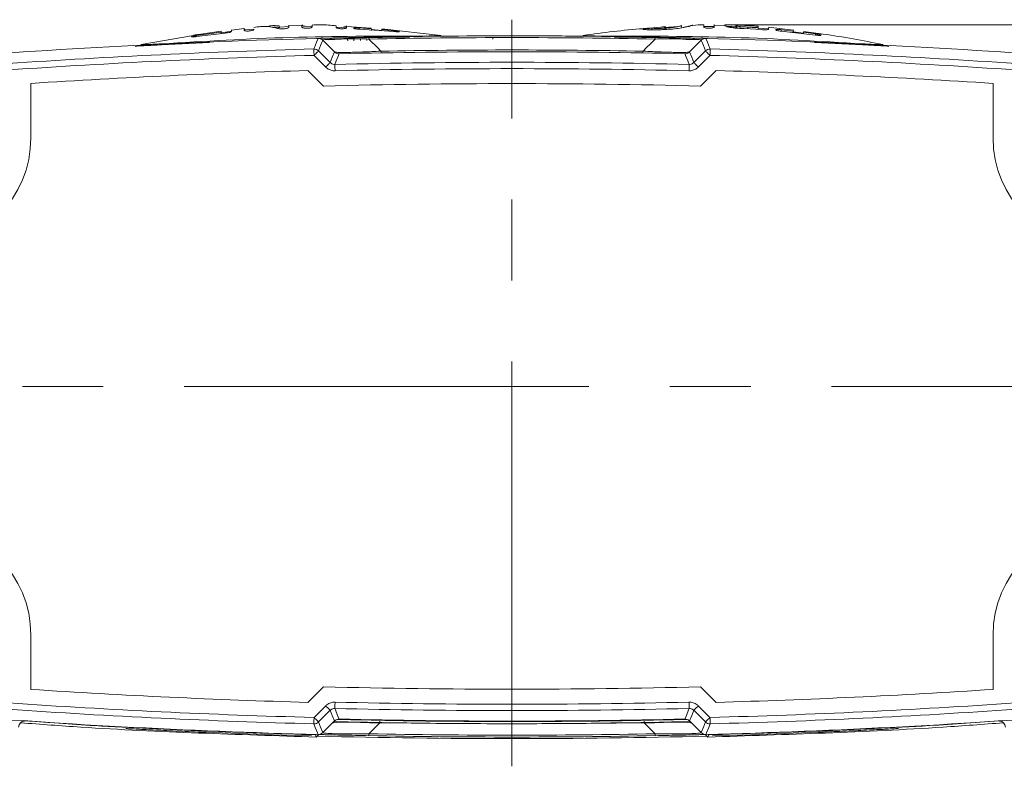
# Model space of a CAD drawing. Header units: millimetres. Extents: x 5 to 415, y 5 to 292.
# Tile 38 of 57: x 267 to 298, y 122 to 146. Entities that reach past the tile are written whole.
import ezdxf

# ---------------------------------------------------------------- set-up
doc = ezdxf.new("R2010")
doc.units = ezdxf.units.MM
doc.linetypes.add('CENTERX2', pattern=[20.32, 12.7, -2.54, 2.54, -2.54])
doc.styles.add('SLDTEXTSTYLE0', font='TXT', dxfattribs={"width": 0.75})
doc.dimstyles.new('SLDDIMSTYLE2', dxfattribs={"dimtxt": 3.5, "dimasz": 3.5, "dimexe": 0, "dimexo": 0.0625, "dimgap": 0.875, "dimtad": 1, "dimdec": 1, "dimrnd": 1e-09, "dimzin": 12, "dimdsep": 46, "dimtxsty": 'SLDTEXTSTYLE0', "dimsah": 1, "dimcen": 0.09, "dimadec": 0, "dimazin": 3, "dimtfac": 1, "dimtmove": 0, "dimatfit": 0, "dimfxl": 1, "dimfrac": 2, "dimtolj": 1, "dimtzin": 12, "dimarcsym": 0})

# ---------------------------------------------------------------- blocks, each defined once
blk = doc.blocks.new('_D_1')
at = {"color": 7, "linetype": 'Continuous', "lineweight": 0}
for p, q in [((289.413, 145.734), (315.785, 145.734)), ((314.785, 123.287), (314.785, 145.734)), ((303.029, 123.287), (315.785, 123.287))]:
    blk.add_line(p, q, dxfattribs=at)
for points in [[(314.785, 145.734), (314.285, 142.234), (315.285, 142.234)], [(314.785, 123.287), (315.285, 126.787), (314.285, 126.787)]]:
    blk.add_solid(points, dxfattribs=at)
at = {"color": 7, "linetype": 'Continuous', "lineweight": 0, "insert": (310.273, 129.985), "char_height": 3.5, "attachment_point": 1, "rotation": 90, "style": 'SLDTEXTSTYLE0'}
blk.add_mtext('22,4', dxfattribs=at)

msp = doc.modelspace()

# ---------------------------------------------------------------- linework, layer by layer
at = {"color": 7, "linetype": 'CENTERX2', "lineweight": 0}
for p, q in [((282.389, 122.469), (282.389, 145.893)), ((305.122, 134.387), (260.394, 134.387))]:
    msp.add_line(p, q, dxfattribs=at)
at = {"color": 7, "linetype": 'Continuous', "lineweight": 15}
for p, q in [((273.584, 145.578), (273.586, 145.53)), ((273.985, 145.613), (273.586, 145.563)), ((274.286, 145.599), (273.977, 145.577)), ((275.088, 145.651), (275.086, 145.701)), ((275.397, 145.679), (275.088, 145.657)), ((275.387, 145.725), (275.389, 145.666)), ((275.789, 145.716), (275.388, 145.704)), ((275.79, 145.667), (275.789, 145.722)), ((276.117, 145.678), (275.829, 145.686)), ((276.115, 145.72), (276.117, 145.669)), ((276.87, 145.654), (276.869, 145.701)), ((277.205, 145.648), (276.87, 145.657)), ((277.186, 145.687), (277.195, 145.696)), ((277.974, 145.63), (277.195, 145.681)), ((277.196, 145.686), (277.197, 145.64)), ((277.598, 145.585), (277.597, 145.635)), ((277.597, 145.634), (277.975, 145.607)), ((278.68, 145.52), (277.598, 145.592)), ((277.976, 145.557), (277.975, 145.608)), ((278.302, 145.55), (277.975, 145.58)), ((277.982, 145.588), (277.996, 145.582)), ((278.302, 145.545), (278.302, 145.581)), ((278.302, 145.58), (278.679, 145.547)), ((280.151, 145.397), (278.305, 145.607)), ((286.658, 145.567), (286.659, 145.617)), ((287.064, 145.66), (286.681, 145.627)), ((286.782, 145.573), (286.783, 145.624)), ((287.616, 145.683), (287.16, 145.653)), ((287.197, 145.577), (287.198, 145.628)), ((287.708, 145.656), (287.709, 145.706)), ((288.732, 145.68), (288.409, 145.676)), ((288.739, 145.737), (288.737, 145.669)), ((289.065, 145.714), (288.739, 145.723)), ((289.446, 145.658), (289.305, 145.665)), ((289.415, 145.659), (289.417, 145.709)), ((289.415, 145.653), (289.424, 145.658)), ((289.501, 145.725), (289.428, 145.725)), ((289.552, 145.625), (289.554, 145.676)), ((290.232, 145.58), (289.676, 145.612)), ((289.793, 145.61), (289.795, 145.66)), ((289.997, 145.697), (289.997, 145.698)), ((289.997, 145.697), (290.119, 145.688)), ((290.116, 145.59), (290.117, 145.641)), ((290.451, 145.606), (290.117, 145.623)), ((290.445, 145.66), (290.443, 145.605)), ((291.218, 145.56), (290.444, 145.657)), ((290.841, 145.53), (290.843, 145.581)), ((290.843, 145.579), (291.218, 145.538)), ((291.219, 145.538), (291.22, 145.573)), ((272.388, 145.401), (270.751, 145.115)), ((272.486, 145.392), (273.261, 145.498)), ((272.487, 145.363), (272.486, 145.392)), ((273.388, 145.473), (272.487, 145.363)), ((272.546, 145.429), (273.259, 145.536)), ((273.259, 145.533), (272.546, 145.427)), ((273.26, 145.498), (273.259, 145.533)), ((273.262, 145.449), (273.26, 145.499)), ((273.594, 145.531), (273.261, 145.482)), ((276.45, 145.248), (276.817, 144.882)), ((276.831, 145.27), (276.628, 145.265)), ((276.628, 145.266), (276.661, 145.267)), ((277.232, 145.229), (277.231, 145.279)), ((277.43, 145.233), (277.429, 145.283)), ((277.633, 145.238), (277.632, 145.288)), ((277.83, 145.242), (277.829, 145.292)), ((278.68, 145.52), (278.679, 145.547)), ((280.096, 145.389), (280.096, 145.389)), ((280.244, 145.363), (280.101, 145.404)), ((281.786, 145.286), (281.786, 145.336)), ((282.389, 145.387), (282.389, 145.331)), ((282.389, 145.331), (282.389, 144.943)), ((284.678, 145.404), (284.535, 145.363)), ((284.578, 145.376), (284.545, 145.377)), ((288.346, 145.262), (287.846, 145.274)), ((288.329, 145.248), (287.962, 144.882)), ((291.917, 145.411), (290.841, 145.53)), ((291.217, 145.489), (291.219, 145.539)), ((291.542, 145.474), (291.217, 145.517)), ((291.53, 145.476), (291.539, 145.484)), ((291.541, 145.448), (291.543, 145.499)), ((291.543, 145.498), (291.919, 145.447)), ((291.917, 145.411), (291.919, 145.448)), ((270.664, 145.071), (270.565, 145.048)), ((282.389, 144.943), (282.389, 144.887)), ((294.115, 145.071), (294.214, 145.048)), ((294.115, 145.071), (294.115, 145.071)), ((276.542, 144.407), (276.176, 144.773)), ((276.317, 144.915), (276.683, 144.548)), ((288.462, 144.915), (288.095, 144.548)), ((288.237, 144.407), (288.603, 144.773)), ((275.986, 144.298), (276.474, 143.811)), ((288.792, 144.298), (288.305, 143.811)), ((267.289, 142.187), (267.289, 143.893)), ((297.489, 142.187), (297.489, 143.893)), ((267.289, 124.881), (267.289, 126.587)), ((297.489, 124.881), (297.489, 126.587)), ((276.474, 124.963), (275.986, 124.475)), ((288.305, 124.963), (288.792, 124.475)), ((276.176, 124), (276.542, 124.366)), ((288.603, 124), (288.237, 124.366)), ((276.683, 124.225), (276.317, 123.859)), ((288.095, 124.225), (288.462, 123.859)), ((276.45, 123.525), (276.817, 123.892)), ((277.899, 123.489), (278.238, 123.828)), ((278.238, 123.828), (278.238, 123.887)), ((282.389, 123.874), (282.389, 123.804)), ((286.541, 123.828), (286.541, 123.887)), ((286.88, 123.489), (286.541, 123.828)), ((288.329, 123.525), (287.962, 123.892)), ((276.229, 123.468), (276.217, 123.457)), ((276.217, 123.457), (276.247, 123.385)), ((276.329, 123.467), (276.247, 123.385)), ((288.532, 123.385), (288.45, 123.467)), ((288.562, 123.457), (288.532, 123.385)), ((288.562, 123.457), (288.55, 123.468))]:
    msp.add_line(p, q, dxfattribs=at)
at = {"color": 8, "linetype": 'Continuous', "lineweight": 15}
for p, q in [((276.305, 145.305), (276.249, 145.305)), ((279.183, 145.346), (276.586, 145.309)), ((280.096, 145.389), (280.096, 145.389)), ((285.596, 145.346), (288.193, 145.309)), ((288.474, 145.305), (288.53, 145.305)), ((270.664, 145.071), (270.664, 145.071)), ((270.807, 145.11), (270.807, 145.11)), ((272.891, 145.175), (271.392, 145.106)), ((291.887, 145.175), (293.387, 145.106)), ((293.972, 145.11), (293.971, 145.108)), ((279.09, 123.828), (278.238, 123.828)), ((286.541, 123.828), (285.492, 123.828))]:
    msp.add_line(p, q, dxfattribs=at)
at = {"color": 7, "linetype": 'Continuous', "lineweight": 15, "flags": 128}
for points in [[(276.17, 144.973), (276.172, 144.978), (276.189, 145.021), (276.257, 145.19), (276.304, 145.307)], [(276.45, 145.248), (276.383, 145.079), (276.317, 144.915)], [(277.9, 145.287), (277.9, 145.3), (277.899, 145.311), (277.899, 145.321), (277.899, 145.329), (277.899, 145.335), (277.899, 145.339), (277.899, 145.342), (277.899, 145.343)], [(286.879, 145.287), (286.879, 145.3), (286.879, 145.311), (286.879, 145.321), (286.88, 145.329), (286.88, 145.335), (286.88, 145.339), (286.88, 145.342), (286.88, 145.343)], [(288.329, 145.248), (288.396, 145.079), (288.462, 144.915)], [(288.608, 144.973), (288.606, 144.978), (288.589, 145.021), (288.522, 145.19), (288.475, 145.307)], [(276.176, 144.773), (276.175, 144.812), (276.174, 144.849), (276.173, 144.883), (276.172, 144.913), (276.171, 144.938), (276.171, 144.956), (276.17, 144.968), (276.17, 144.973)], [(288.603, 144.773), (288.604, 144.812), (288.605, 144.849), (288.606, 144.883), (288.607, 144.913), (288.608, 144.938), (288.608, 144.956), (288.608, 144.968), (288.608, 144.973)], [(276.176, 144.773), (276.203, 144.8), (276.229, 144.826), (276.253, 144.851), (276.274, 144.872), (276.292, 144.889), (276.305, 144.903), (276.314, 144.911), (276.317, 144.915)], [(276.683, 144.548), (276.749, 144.712), (276.817, 144.882)], [(276.963, 144.823), (276.959, 144.812), (276.942, 144.77), (276.874, 144.601), (276.83, 144.49)], [(278.278, 144.906), (278.278, 144.894), (278.279, 144.882), (278.279, 144.873), (278.279, 144.865), (278.279, 144.858), (278.279, 144.854), (278.279, 144.851), (278.279, 144.85)], [(286.501, 144.906), (286.5, 144.894), (286.5, 144.882), (286.5, 144.873), (286.5, 144.865), (286.5, 144.858), (286.5, 144.854), (286.5, 144.851), (286.5, 144.85)], [(287.816, 144.823), (287.82, 144.812), (287.837, 144.77), (287.905, 144.601), (287.949, 144.49)], [(288.095, 144.548), (288.03, 144.712), (287.962, 144.882)], [(288.603, 144.773), (288.576, 144.8), (288.55, 144.826), (288.526, 144.851), (288.504, 144.872), (288.487, 144.889), (288.474, 144.903), (288.465, 144.911), (288.462, 144.915)], [(276.542, 144.407), (276.569, 144.434), (276.595, 144.46), (276.619, 144.484), (276.641, 144.505), (276.658, 144.523), (276.672, 144.536), (276.68, 144.545), (276.683, 144.548)], [(276.834, 144.29), (276.834, 144.328), (276.833, 144.365), (276.832, 144.399), (276.831, 144.429), (276.83, 144.454), (276.83, 144.473), (276.83, 144.485), (276.83, 144.49)], [(287.944, 144.29), (287.945, 144.328), (287.946, 144.365), (287.947, 144.399), (287.948, 144.429), (287.948, 144.454), (287.949, 144.473), (287.949, 144.485), (287.949, 144.49)], [(288.237, 144.407), (288.21, 144.434), (288.183, 144.46), (288.159, 144.484), (288.138, 144.505), (288.12, 144.523), (288.107, 144.536), (288.099, 144.545), (288.095, 144.548)], [(276.683, 124.225), (276.68, 124.228), (276.672, 124.237), (276.658, 124.25), (276.641, 124.268), (276.619, 124.289), (276.595, 124.313), (276.569, 124.339), (276.542, 124.366)], [(276.83, 124.284), (276.83, 124.288), (276.83, 124.3), (276.83, 124.319), (276.831, 124.344), (276.832, 124.374), (276.833, 124.408), (276.834, 124.445), (276.834, 124.483)], [(276.83, 124.284), (276.832, 124.278), (276.849, 124.236), (276.916, 124.067), (276.963, 123.95)], [(287.949, 124.284), (287.947, 124.278), (287.93, 124.236), (287.862, 124.067), (287.816, 123.95)], [(287.949, 124.284), (287.949, 124.288), (287.949, 124.3), (287.948, 124.319), (287.948, 124.344), (287.947, 124.374), (287.946, 124.408), (287.945, 124.445), (287.944, 124.483)], [(288.095, 124.225), (288.099, 124.228), (288.107, 124.237), (288.12, 124.25), (288.138, 124.268), (288.159, 124.289), (288.183, 124.313), (288.21, 124.339), (288.237, 124.366)], [(276.17, 123.8), (276.17, 123.805), (276.171, 123.817), (276.171, 123.836), (276.172, 123.861), (276.173, 123.891), (276.174, 123.925), (276.175, 123.962), (276.176, 124)], [(276.317, 123.859), (276.314, 123.862), (276.305, 123.87), (276.292, 123.884), (276.274, 123.901), (276.253, 123.923), (276.229, 123.947), (276.203, 123.973), (276.176, 124)], [(276.817, 123.892), (276.749, 124.061), (276.683, 124.225)], [(287.962, 123.892), (288.03, 124.061), (288.095, 124.225)], [(288.462, 123.859), (288.465, 123.862), (288.474, 123.87), (288.487, 123.884), (288.504, 123.901), (288.526, 123.923), (288.55, 123.947), (288.576, 123.973), (288.603, 124)], [(288.608, 123.8), (288.608, 123.805), (288.608, 123.817), (288.608, 123.836), (288.607, 123.861), (288.606, 123.891), (288.605, 123.925), (288.604, 123.962), (288.603, 124)], [(276.304, 123.466), (276.299, 123.477), (276.282, 123.519), (276.215, 123.689), (276.17, 123.8)], [(276.317, 123.859), (276.383, 123.694), (276.45, 123.525)], [(288.462, 123.859), (288.396, 123.694), (288.329, 123.525)], [(288.475, 123.466), (288.48, 123.477), (288.496, 123.519), (288.564, 123.689), (288.608, 123.8)], [(276.097, 123.422), (275.167, 123.449), (272.761, 123.537)], [(292.017, 123.537), (289.611, 123.449), (288.681, 123.422)]]:
    msp.add_lwpolyline(points, dxfattribs=at)
at = {"color": 7, "linetype": 'Continuous', "lineweight": 15}
for centre, radius, start, end in [((282.389, -86.613), 232, 91.50317, 94.55369), ((282.389, -86.613), 232, 89.53238, 90.83934), ((282.389, -86.613), 232, 85.44631, 88.49683), ((282.389, -86.613), 231.67, 91.53827, 93.91477), ((276.176, 144.773), 0.2, 45.0176, 91.5204), ((288.603, 144.773), 0.2, 88.4796, 134.9824), ((282.389, -86.613), 231.67, 86.08523, 88.46173), ((282.389, -86.613), 231.47, 91.53827, 93.91477), ((282.389, -86.613), 231.5, 88.65685, 91.34315), ((282.389, -86.613), 231.47, 86.08523, 88.46173), ((282.389, -86.613), 231.17, 88.62187, 91.37813), ((282.389, -86.613), 230.97, 88.62187, 91.37813), ((282.389, -86.613), 231, 91.58838, 93.74798), ((282.389, -86.613), 231, 86.25202, 88.41162), ((282.389, -86.613), 230.5, 88.52932, 91.47068), ((263.889, 142.187), 3.4, 270, 0), ((300.889, 142.187), 3.4, 180, 270), ((263.889, 126.587), 3.4, 0, 90), ((300.889, 126.587), 3.4, 90, 180), ((282.389, 355.387), 231, 266.25202, 268.41162), ((282.389, 355.387), 230.5, 268.52932, 271.47068), ((282.389, 355.387), 231, 271.58838, 273.74798), ((282.389, 355.387), 231.67, 266.08523, 268.46173), ((282.389, 355.387), 231.47, 266.08523, 268.46173), ((282.389, 355.387), 231.17, 268.62187, 271.37813), ((282.389, 355.387), 230.97, 268.62187, 271.37813), ((282.389, 355.387), 231.47, 271.53827, 273.91477), ((282.389, 355.387), 231.67, 271.53827, 273.91477), ((282.389, 355.387), 232, 265.44631, 268.49683), ((282.389, 355.387), 231.5, 268.65685, 271.34315), ((282.389, 355.387), 232, 271.50317, 274.55369), ((267.104, 123.69), 0.2, 93.2987, 178.0392), ((276.176, 124), 0.2, 268.4796, 314.9824), ((276.895, 123.687), 0.2, 112.4011, 135), ((287.884, 123.687), 0.2, 45, 67.6615), ((288.603, 124), 0.2, 225.0176, 271.5204), ((297.675, 123.69), 0.2, 2.0161, 86.7013), ((282.389, 355.262), 231.925, 268.49021, 271.50979), ((277.45, 123.489), 0.449, 352.468, 359.9593), ((282.389, 355.387), 232, 268.88996, 271.11004), ((282.389, 355.245), 231.8, 268.88996, 271.11004), ((287.329, 123.489), 0.449, 180.0407, 187.532)]:
    msp.add_arc(centre, radius, start, end, dxfattribs=at)
for centre, major_axis, start_param, end_param in [((279.582, 123.687), (2.83, -0.139), 2.067021, 3.114219), ((285.197, 123.687), (2.83, 0.139), 0.027374, 1.074571)]:
    msp.add_ellipse(centre, major_axis=major_axis, ratio=0.030213, start_param=start_param, end_param=end_param, dxfattribs=at)
for points, knots in [([(273.986, 145.563), (273.985, 145.603), (273.983, 145.644), (273.984, 145.626), (273.984, 145.626)], [0, 0, 0, 0, 0.977408, 1, 1, 1, 1]), ([(274.139, 145.539), (274.125, 145.538), (274.096, 145.536), (274.056, 145.537), (274.019, 145.541), (273.989, 145.549), (273.987, 145.558), (273.986, 145.563)], [0, 0, 0, 0, 0.13933, 0.287267, 0.459983, 0.645074, 1, 1, 1, 1]), ([(274.286, 145.591), (274.286, 145.585), (274.284, 145.576), (274.255, 145.561), (274.214, 145.55), (274.172, 145.542), (274.146, 145.539), (274.139, 145.539)], [0, 0, 0, 0, 0.34455, 0.542286, 0.740749, 0.930968, 1, 1, 1, 1]), ([(274.511, 145.677), (274.506, 145.677), (274.429, 145.675), (274.354, 145.662), (274.284, 145.651)], [0, 0, 0, 0, 0.072342, 1, 1, 1, 1]), ([(274.963, 145.639), (274.926, 145.647), (274.814, 145.671), (274.65, 145.687), (274.524, 145.678), (274.472, 145.674)], [0, 0, 0, 0, 0.228036, 0.6843796, 1, 1, 1, 1]), ([(274.689, 145.676), (274.733, 145.686), (274.864, 145.714), (274.998, 145.706), (275.086, 145.7)], [0, 0, 0, 0, 0.335374, 1, 1, 1, 1]), ([(275.088, 145.65), (275.042, 145.654), (274.969, 145.661), (274.896, 145.652), (274.869, 145.649)], [0, 0, 0, 0, 0.622357, 1, 1, 1, 1]), ([(275.197, 145.606), (275.181, 145.605), (275.144, 145.605), (275.083, 145.61), (275.018, 145.623), (274.983, 145.633), (274.963, 145.639)], [0, 0, 0, 0, 0.135923, 0.322381, 0.606919, 1, 1, 1, 1]), ([(275.372, 145.639), (275.361, 145.634), (275.339, 145.625), (275.282, 145.614), (275.232, 145.608), (275.205, 145.606), (275.197, 145.606)], [0, 0, 0, 0, 0.3207437, 0.6444668, 0.9052282, 1, 1, 1, 1]), ([(275.389, 145.666), (275.388, 145.664), (275.388, 145.659), (275.385, 145.65), (275.377, 145.643), (275.372, 145.639)], [0, 0, 0, 0, 0.256212, 0.512476, 1, 1, 1, 1]), ([(275.788, 145.735), (275.79, 145.731), (275.794, 145.722), (275.824, 145.7), (275.882, 145.687), (275.893, 145.685)], [0, 0, 0, 0, 0.447077, 0.898216, 1, 1, 1, 1]), ([(275.956, 145.624), (275.939, 145.624), (275.906, 145.625), (275.861, 145.63), (275.823, 145.638), (275.794, 145.651), (275.792, 145.661), (275.79, 145.667)], [0, 0, 0, 0, 0.1571974, 0.3054844, 0.4822049, 0.6694895, 1, 1, 1, 1]), ([(276.117, 145.669), (276.116, 145.664), (276.114, 145.655), (276.092, 145.641), (276.048, 145.631), (275.999, 145.625), (275.968, 145.624), (275.956, 145.624)], [0, 0, 0, 0, 0.2754558, 0.4912073, 0.7091237, 0.8941659, 1, 1, 1, 1]), ([(276.124, 145.726), (276.121, 145.727), (276.113, 145.731), (276.114, 145.733), (276.115, 145.734)], [0, 0, 0, 0, 0.34168, 1, 1, 1, 1]), ([(276.869, 145.702), (276.706, 145.718), (276.455, 145.742), (276.204, 145.73), (276.115, 145.726)], [0, 0, 0, 0, 0.6480359, 1, 1, 1, 1]), ([(276.869, 145.713), (276.871, 145.711), (276.874, 145.708), (276.858, 145.704), (276.856, 145.703)], [0, 0, 0, 0, 0.827509, 1, 1, 1, 1]), ([(277.036, 145.609), (277.019, 145.61), (276.985, 145.612), (276.939, 145.619), (276.901, 145.627), (276.874, 145.64), (276.872, 145.649), (276.87, 145.654)], [0, 0, 0, 0, 0.158488, 0.312838, 0.494866, 0.682677, 1, 1, 1, 1]), ([(277.197, 145.64), (277.196, 145.636), (277.194, 145.628), (277.171, 145.618), (277.127, 145.611), (277.08, 145.608), (277.048, 145.608), (277.036, 145.609)], [0, 0, 0, 0, 0.254249, 0.511733, 0.697085, 0.882796, 1, 1, 1, 1]), ([(277.047, 145.652), (277.074, 145.656), (277.155, 145.668), (277.172, 145.679), (277.184, 145.686)], [0, 0, 0, 0, 0.342559, 1, 1, 1, 1]), ([(277.42, 145.625), (277.423, 145.628), (277.428, 145.632), (277.452, 145.637), (277.486, 145.638), (277.536, 145.637), (277.575, 145.635), (277.597, 145.634)], [0, 0, 0, 0, 0.236117, 0.415622, 0.565736, 0.753027, 1, 1, 1, 1]), ([(277.598, 145.592), (277.573, 145.594), (277.528, 145.597), (277.474, 145.604), (277.439, 145.612), (277.423, 145.619), (277.421, 145.623), (277.42, 145.625)], [0, 0, 0, 0, 0.276635, 0.504717, 0.673701, 0.843559, 1, 1, 1, 1]), ([(278.232, 145.556), (278.245, 145.557), (278.271, 145.558), (278.298, 145.563), (278.3, 145.568), (278.302, 145.572)], [0, 0, 0, 0, 0.229735, 0.501032, 1, 1, 1, 1]), ([(286.516, 145.611), (286.514, 145.611), (285.882, 145.57), (285.254, 145.484), (284.628, 145.397)], [0, 0, 0, 0, 0.00281, 1, 1, 1, 1]), ([(286.681, 145.627), (286.646, 145.624), (286.594, 145.619), (286.532, 145.613), (286.495, 145.61), (286.468, 145.607), (286.457, 145.606), (286.456, 145.605), (286.455, 145.605)], [0, 0, 0, 0, 0.308307, 0.463022, 0.587625, 0.712445, 0.932125, 1, 1, 1, 1]), ([(286.502, 145.592), (286.505, 145.594), (286.511, 145.598), (286.546, 145.604), (286.593, 145.61), (286.635, 145.615), (286.655, 145.617), (286.659, 145.617)], [0, 0, 0, 0, 0.247973, 0.501315, 0.765734, 0.952079, 1, 1, 1, 1]), ([(287.18, 145.584), (287.133, 145.582), (286.992, 145.576), (286.791, 145.574), (286.613, 145.578), (286.522, 145.584), (286.507, 145.59), (286.502, 145.592)], [0, 0, 0, 0, 0.152154, 0.460061, 0.670425, 0.882016, 1, 1, 1, 1]), ([(286.659, 145.617), (286.676, 145.618), (286.708, 145.621), (286.751, 145.623), (286.772, 145.623), (286.783, 145.624)], [0, 0, 0, 0, 0.331012, 0.668342, 1, 1, 1, 1]), ([(286.783, 145.624), (286.804, 145.623), (286.846, 145.621), (286.924, 145.617), (287.049, 145.619), (287.144, 145.624), (287.199, 145.626)], [0, 0, 0, 0, 0.238981, 0.479721, 0.704007, 1, 1, 1, 1]), ([(287.214, 145.672), (287.212, 145.672), (287.208, 145.672), (287.181, 145.67), (287.142, 145.667), (287.099, 145.663), (287.073, 145.661), (287.064, 145.66)], [0, 0, 0, 0, 0.210253, 0.422529, 0.652723, 0.892609, 1, 1, 1, 1]), ([(288.061, 145.723), (288.05, 145.718), (288.032, 145.709), (287.887, 145.665), (287.682, 145.627), (287.433, 145.599), (287.263, 145.589), (287.18, 145.584)], [0, 0, 0, 0, 0.283104, 0.472097, 0.662315, 0.834846, 1, 1, 1, 1]), ([(287.199, 145.626), (287.266, 145.631), (287.382, 145.64), (287.529, 145.66), (287.639, 145.682), (287.699, 145.701), (287.706, 145.704), (287.709, 145.706)], [0, 0, 0, 0, 0.2081367, 0.3570362, 0.5407507, 0.7849834, 1, 1, 1, 1]), ([(287.709, 145.706), (287.707, 145.705), (287.704, 145.703), (287.641, 145.689), (287.616, 145.683)], [0, 0, 0, 0, 0.598128, 1, 1, 1, 1]), ([(287.76, 145.651), (287.809, 145.66), (287.921, 145.68), (288.033, 145.715), (288.05, 145.72), (288.061, 145.723)], [0, 0, 0, 0, 0.238363, 0.541276, 1, 1, 1, 1]), ([(288.413, 145.733), (288.408, 145.733), (288.29, 145.737), (288.173, 145.724), (288.061, 145.712)], [0, 0, 0, 0, 0.0417549, 1, 1, 1, 1]), ([(288.411, 145.667), (288.412, 145.71), (288.413, 145.753), (288.413, 145.734), (288.413, 145.734)], [0, 0, 0, 0, 0.995442, 1, 1, 1, 1]), ([(288.575, 145.625), (288.559, 145.625), (288.528, 145.626), (288.485, 145.631), (288.446, 145.638), (288.415, 145.651), (288.412, 145.66), (288.411, 145.667)], [0, 0, 0, 0, 0.142007, 0.289228, 0.462235, 0.648779, 1, 1, 1, 1]), ([(288.737, 145.669), (288.736, 145.663), (288.733, 145.653), (288.701, 145.639), (288.657, 145.63), (288.613, 145.626), (288.585, 145.625), (288.575, 145.625)], [0, 0, 0, 0, 0.3423529, 0.5423271, 0.7431, 0.9038688, 1, 1, 1, 1]), ([(289.065, 145.713), (289.069, 145.718), (289.077, 145.728), (289.132, 145.734), (289.238, 145.734), (289.37, 145.73), (289.465, 145.726), (289.501, 145.725)], [0, 0, 0, 0, 0.206308, 0.4134, 0.600388, 0.847942, 1, 1, 1, 1]), ([(289.331, 145.636), (289.297, 145.641), (289.221, 145.652), (289.134, 145.675), (289.077, 145.697), (289.069, 145.708), (289.065, 145.713)], [0, 0, 0, 0, 0.214863, 0.470507, 0.768202, 1, 1, 1, 1]), ([(289.415, 145.67), (289.395, 145.671), (289.326, 145.674), (289.221, 145.677), (289.164, 145.676), (289.138, 145.676)], [0, 0, 0, 0, 0.1822847, 0.6174755, 1, 1, 1, 1]), ([(289.676, 145.612), (289.632, 145.614), (289.552, 145.618), (289.435, 145.625), (289.366, 145.632), (289.331, 145.636)], [0, 0, 0, 0, 0.372494, 0.681373, 1, 1, 1, 1]), ([(289.552, 145.623), (289.53, 145.625), (289.487, 145.631), (289.441, 145.641), (289.419, 145.648), (289.416, 145.652), (289.415, 145.653)], [0, 0, 0, 0, 0.271893, 0.550045, 0.866429, 1, 1, 1, 1]), ([(289.806, 145.709), (289.758, 145.711), (289.671, 145.716), (289.559, 145.72), (289.485, 145.721), (289.44, 145.719), (289.42, 145.715), (289.418, 145.711), (289.417, 145.709)], [0, 0, 0, 0, 0.266018, 0.480549, 0.63212, 0.751728, 0.871477, 1, 1, 1, 1]), ([(289.417, 145.709), (289.42, 145.706), (289.427, 145.7), (289.47, 145.688), (289.519, 145.68), (289.548, 145.677), (289.554, 145.676)], [0, 0, 0, 0, 0.297305, 0.648596, 0.933022, 1, 1, 1, 1]), ([(289.554, 145.676), (289.59, 145.673), (289.647, 145.668), (289.729, 145.664), (289.773, 145.661), (289.795, 145.66)], [0, 0, 0, 0, 0.459079, 0.729106, 1, 1, 1, 1]), ([(289.795, 145.66), (289.855, 145.657), (289.963, 145.651), (290.07, 145.644), (290.117, 145.641)], [0, 0, 0, 0, 0.559952, 1, 1, 1, 1]), ([(290.119, 145.688), (290.061, 145.692), (289.956, 145.7), (289.852, 145.706), (289.806, 145.709)], [0, 0, 0, 0, 0.5600596, 1, 1, 1, 1]), ([(289.919, 145.702), (289.927, 145.701), (289.952, 145.7), (289.978, 145.698), (289.997, 145.697)], [0, 0, 0, 0, 0.3057899, 1, 1, 1, 1]), ([(290.117, 145.641), (290.118, 145.653), (290.119, 145.676), (290.119, 145.684), (290.119, 145.688)], [0, 0, 0, 0, 0.560003, 1, 1, 1, 1]), ([(290.443, 145.605), (290.441, 145.6), (290.439, 145.592), (290.42, 145.583), (290.391, 145.578), (290.344, 145.576), (290.289, 145.577), (290.247, 145.579), (290.232, 145.58)], [0, 0, 0, 0, 0.266621, 0.416451, 0.537442, 0.658126, 0.872824, 1, 1, 1, 1]), ([(290.665, 145.574), (290.668, 145.577), (290.674, 145.582), (290.7, 145.587), (290.74, 145.587), (290.79, 145.584), (290.826, 145.581), (290.843, 145.579)], [0, 0, 0, 0, 0.252708, 0.427477, 0.604016, 0.811122, 1, 1, 1, 1]), ([(290.841, 145.53), (290.816, 145.533), (290.771, 145.538), (290.718, 145.548), (290.683, 145.558), (290.668, 145.566), (290.666, 145.571), (290.665, 145.574)], [0, 0, 0, 0, 0.274894, 0.502722, 0.672057, 0.842267, 1, 1, 1, 1]), ([(279.518, 145.381), (278.161, 145.379), (275.448, 145.375), (272.739, 145.216), (271.384, 145.136)], [0, 0, 0, 0, 0.499997, 1, 1, 1, 1]), ([(272.325, 145.355), (272.328, 145.358), (272.332, 145.362), (272.358, 145.369), (272.394, 145.377), (272.439, 145.384), (272.471, 145.389), (272.486, 145.392)], [0, 0, 0, 0, 0.277115, 0.442717, 0.609831, 0.823955, 1, 1, 1, 1]), ([(272.487, 145.363), (272.466, 145.36), (272.431, 145.355), (272.386, 145.352), (272.354, 145.351), (272.331, 145.352), (272.327, 145.354), (272.325, 145.355)], [0, 0, 0, 0, 0.253808, 0.430791, 0.606836, 0.809502, 1, 1, 1, 1]), ([(272.39, 145.405), (272.393, 145.405), (272.397, 145.406), (272.422, 145.41), (272.457, 145.415), (272.501, 145.422), (272.532, 145.427), (272.546, 145.429)], [0, 0, 0, 0, 0.284539, 0.44609, 0.608859, 0.828105, 1, 1, 1, 1]), ([(272.546, 145.427), (272.524, 145.424), (272.486, 145.418), (272.441, 145.411), (272.411, 145.407), (272.394, 145.405), (272.391, 145.405), (272.39, 145.405)], [0, 0, 0, 0, 0.2797649, 0.4650042, 0.6491338, 0.8612432, 1, 1, 1, 1]), ([(273.586, 145.53), (273.585, 145.526), (273.584, 145.519), (273.569, 145.508), (273.539, 145.498), (273.492, 145.488), (273.439, 145.48), (273.401, 145.475), (273.388, 145.473)], [0, 0, 0, 0, 0.246465, 0.41616, 0.545889, 0.675176, 0.893374, 1, 1, 1, 1]), ([(276.303, 145.307), (276.303, 145.307), (276.331, 145.308), (276.464, 145.311), (276.572, 145.314), (276.793, 145.319), (276.878, 145.321), (277.06, 145.325), (277.156, 145.328), (277.36, 145.332), (277.467, 145.334), (277.681, 145.339), (277.79, 145.341), (277.899, 145.343)], [0, 0, 0, 0, 0.25, 0.25, 0.5, 0.5, 0.625, 0.625, 0.75, 0.75, 0.875, 0.875, 1, 1, 1, 1]), ([(276.304, 145.307), (276.326, 145.305), (276.371, 145.302), (276.42, 145.276), (276.443, 145.254), (276.45, 145.248)], [0, 0, 0, 0, 0.415385, 0.830769, 1, 1, 1, 1]), ([(277.9, 145.287), (277.799, 145.288), (277.698, 145.289), (277.499, 145.29), (277.399, 145.29), (277.209, 145.289), (277.119, 145.288), (276.949, 145.286), (276.87, 145.284), (276.735, 145.28), (276.677, 145.278), (276.582, 145.273), (276.545, 145.27), (276.462, 145.261), (276.444, 145.255), (276.45, 145.248)], [0, 0, 0, 0, 0.125, 0.125, 0.25, 0.25, 0.375, 0.375, 0.5, 0.5, 0.625, 0.625, 0.75, 0.75, 1, 1, 1, 1]), ([(277.9, 145.287), (277.984, 145.202), (278.069, 145.117), (278.153, 145.032), (278.164, 145.021), (278.176, 145.01), (278.187, 144.998), (278.217, 144.967), (278.248, 144.937), (278.278, 144.906)], [0.0000969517, 0.0000969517, 0.0000969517, 0.0000969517, 0.0005452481, 0.0005452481, 0.0005452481, 0.0006058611, 0.0006058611, 0.0006058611, 0.0007674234, 0.0007674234, 0.0007674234, 0.0007674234]), ([(278.679, 145.547), (278.707, 145.544), (278.749, 145.54), (278.801, 145.534), (278.833, 145.528), (278.85, 145.523), (278.853, 145.521), (278.854, 145.52)], [0, 0, 0, 0, 0.304253, 0.468564, 0.634134, 0.849719, 1, 1, 1, 1]), ([(278.854, 145.52), (278.852, 145.518), (278.848, 145.516), (278.826, 145.514), (278.793, 145.514), (278.743, 145.516), (278.703, 145.519), (278.68, 145.52)], [0, 0, 0, 0, 0.223561, 0.406306, 0.556217, 0.73881, 1, 1, 1, 1]), ([(280.096, 145.389), (280.093, 145.389), (280.088, 145.387), (280.041, 145.386), (279.935, 145.383), (279.774, 145.381), (279.631, 145.381), (279.556, 145.381), (279.518, 145.381)], [0, 0, 0, 0, 0.124713, 0.250103, 0.500412, 0.750456, 0.875486, 1, 1, 1, 1]), ([(284.683, 145.389), (284.686, 145.389), (284.69, 145.387), (284.738, 145.386), (284.844, 145.383), (285.004, 145.381), (285.148, 145.381), (285.223, 145.381), (285.261, 145.381)], [0, 0, 0, 0, 0.124713, 0.250103, 0.500412, 0.750456, 0.875486, 1, 1, 1, 1]), ([(285.261, 145.381), (286.617, 145.379), (289.331, 145.375), (292.04, 145.216), (293.395, 145.136)], [0, 0, 0, 0, 0.499997, 1, 1, 1, 1]), ([(286.879, 145.287), (286.795, 145.202), (286.71, 145.117), (286.626, 145.032), (286.615, 145.021), (286.603, 145.01), (286.592, 144.998), (286.561, 144.967), (286.531, 144.937), (286.501, 144.906)], [0.0000969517, 0.0000969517, 0.0000969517, 0.0000969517, 0.0005452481, 0.0005452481, 0.0005452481, 0.0006058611, 0.0006058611, 0.0006058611, 0.0007674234, 0.0007674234, 0.0007674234, 0.0007674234]), ([(286.879, 145.287), (286.98, 145.288), (287.081, 145.289), (287.28, 145.29), (287.379, 145.29), (287.57, 145.289), (287.66, 145.288), (287.829, 145.286), (287.908, 145.284), (288.044, 145.28), (288.102, 145.278), (288.197, 145.273), (288.234, 145.27), (288.317, 145.261), (288.335, 145.255), (288.329, 145.248)], [0, 0, 0, 0, 0.125, 0.125, 0.25, 0.25, 0.375, 0.375, 0.5, 0.5, 0.625, 0.625, 0.75, 0.75, 1, 1, 1, 1]), ([(288.475, 145.307), (288.475, 145.307), (288.448, 145.308), (288.315, 145.311), (288.207, 145.314), (287.986, 145.319), (287.901, 145.321), (287.719, 145.325), (287.623, 145.328), (287.419, 145.332), (287.312, 145.334), (287.098, 145.339), (286.989, 145.341), (286.88, 145.343)], [0, 0, 0, 0, 0.25, 0.25, 0.5, 0.5, 0.625, 0.625, 0.75, 0.75, 0.875, 0.875, 1, 1, 1, 1]), ([(288.475, 145.307), (288.453, 145.305), (288.408, 145.302), (288.359, 145.276), (288.335, 145.254), (288.329, 145.248)], [0, 0, 0, 0, 0.415385, 0.830769, 1, 1, 1, 1]), ([(291.222, 145.52), (291.221, 145.518), (291.221, 145.517), (291.224, 145.515), (291.224, 145.515)], [0, 0, 0, 0, 0.934514, 1, 1, 1, 1]), ([(294.028, 145.115), (293.407, 145.235), (292.583, 145.394), (291.749, 145.494), (291.543, 145.519)], [0, 0, 0, 0, 0.752876, 1, 1, 1, 1]), ([(292.092, 145.407), (292.09, 145.405), (292.085, 145.402), (292.063, 145.4), (292.03, 145.4), (291.98, 145.404), (291.94, 145.408), (291.917, 145.411)], [0, 0, 0, 0, 0.227599, 0.408898, 0.558283, 0.740555, 1, 1, 1, 1]), ([(291.919, 145.447), (291.947, 145.443), (291.99, 145.437), (292.042, 145.427), (292.073, 145.419), (292.088, 145.412), (292.091, 145.409), (292.092, 145.407)], [0, 0, 0, 0, 0.314992, 0.478428, 0.642906, 0.864114, 1, 1, 1, 1]), ([(271.392, 145.106), (271.297, 145.101), (271.106, 145.091), (270.904, 145.08), (270.783, 145.075), (270.691, 145.071), (270.675, 145.071), (270.664, 145.071)], [0, 0, 0, 0, 0.249675, 0.499388, 0.62501, 0.750277, 1, 1, 1, 1]), ([(271.384, 145.136), (271.347, 145.134), (271.272, 145.129), (271.128, 145.121), (270.968, 145.114), (270.862, 145.11), (270.814, 145.108), (270.81, 145.109), (270.807, 145.11)], [0, 0, 0, 0, 0.124511, 0.249539, 0.499588, 0.749891, 0.875284, 1, 1, 1, 1]), ([(293.387, 145.106), (293.471, 145.102), (293.647, 145.092), (293.843, 145.083), (293.973, 145.076), (294.051, 145.073), (294.104, 145.071), (294.111, 145.071), (294.115, 145.071)], [0, 0, 0, 0, 0.221247, 0.460874, 0.587962, 0.720156, 0.857937, 1, 1, 1, 1]), ([(293.395, 145.136), (293.432, 145.134), (293.507, 145.129), (293.651, 145.121), (293.811, 145.114), (293.917, 145.11), (293.964, 145.108), (293.969, 145.109), (293.972, 145.11)], [0, 0, 0, 0, 0.124511, 0.249539, 0.499588, 0.749891, 0.875284, 1, 1, 1, 1]), ([(276.817, 144.882), (276.823, 144.875), (276.855, 144.87), (276.954, 144.866), (276.994, 144.865), (277.094, 144.864), (277.153, 144.865), (277.288, 144.867), (277.362, 144.869), (277.524, 144.874), (277.613, 144.877), (277.885, 144.888), (278.081, 144.897), (278.278, 144.906)], [0, 0, 0, 0, 0.25, 0.25, 0.375, 0.375, 0.5, 0.5, 0.625, 0.625, 0.75, 0.75, 1, 1, 1, 1]), ([(276.817, 144.882), (276.834, 144.867), (276.869, 144.839), (276.923, 144.824), (276.954, 144.823), (276.963, 144.823)], [0, 0, 0, 0, 0.416825, 0.833653, 1, 1, 1, 1]), ([(287.962, 144.882), (287.955, 144.875), (287.924, 144.87), (287.825, 144.866), (287.784, 144.865), (287.685, 144.864), (287.626, 144.865), (287.491, 144.867), (287.417, 144.869), (287.254, 144.874), (287.166, 144.877), (286.894, 144.888), (286.697, 144.897), (286.501, 144.906)], [0, 0, 0, 0, 0.25, 0.25, 0.375, 0.375, 0.5, 0.5, 0.625, 0.625, 0.75, 0.75, 1, 1, 1, 1]), ([(287.962, 144.882), (287.944, 144.867), (287.91, 144.839), (287.856, 144.824), (287.825, 144.823), (287.816, 144.823)], [0, 0, 0, 0, 0.416825, 0.833653, 1, 1, 1, 1]), ([(276.834, 144.29), (276.817, 144.29), (276.754, 144.291), (276.647, 144.321), (276.577, 144.378), (276.542, 144.407)], [0, 0, 0, 0, 0.166978, 0.58349, 1, 1, 1, 1]), ([(276.683, 144.548), (276.701, 144.534), (276.736, 144.505), (276.789, 144.49), (276.821, 144.49), (276.83, 144.49)], [0, 0, 0, 0, 0.416516, 0.83301, 1, 1, 1, 1]), ([(287.944, 144.29), (287.962, 144.29), (288.025, 144.291), (288.132, 144.321), (288.202, 144.378), (288.237, 144.407)], [0, 0, 0, 0, 0.166978, 0.58349, 1, 1, 1, 1]), ([(288.095, 144.548), (288.078, 144.534), (288.043, 144.505), (287.989, 144.49), (287.958, 144.49), (287.949, 144.49)], [0, 0, 0, 0, 0.416516, 0.83301, 1, 1, 1, 1]), ([(276.542, 124.366), (276.555, 124.379), (276.601, 124.421), (276.7, 124.473), (276.789, 124.48), (276.834, 124.483)], [0, 0, 0, 0, 0.166978, 0.583491, 1, 1, 1, 1]), ([(276.83, 124.284), (276.807, 124.282), (276.762, 124.279), (276.713, 124.252), (276.69, 124.231), (276.683, 124.225)], [0, 0, 0, 0, 0.416514, 0.83301, 1, 1, 1, 1]), ([(288.237, 124.366), (288.224, 124.379), (288.177, 124.421), (288.079, 124.473), (287.989, 124.48), (287.944, 124.483)], [0, 0, 0, 0, 0.166978, 0.583491, 1, 1, 1, 1]), ([(287.949, 124.284), (287.972, 124.282), (288.017, 124.279), (288.066, 124.252), (288.089, 124.231), (288.095, 124.225)], [0, 0, 0, 0, 0.416514, 0.83301, 1, 1, 1, 1]), ([(276.963, 123.95), (276.94, 123.949), (276.896, 123.945), (276.847, 123.919), (276.823, 123.898), (276.817, 123.892)], [0, 0, 0, 0, 0.416823, 0.833649, 1, 1, 1, 1]), ([(282.389, 123.874), (281.768, 123.876), (280.509, 123.879), (278.681, 123.901), (277.476, 123.928), (276.907, 123.94)], [0, 0, 0, 0, 0.3402327, 0.688534, 1, 1, 1, 1]), ([(287.872, 123.94), (287.318, 123.928), (286.127, 123.901), (284.3, 123.879), (283.026, 123.876), (282.389, 123.874)], [0, 0, 0, 0, 0.303361, 0.651657, 1, 1, 1, 1]), ([(287.816, 123.95), (287.838, 123.949), (287.883, 123.945), (287.932, 123.919), (287.955, 123.898), (287.962, 123.892)], [0, 0, 0, 0, 0.416823, 0.833649, 1, 1, 1, 1]), ([(276.247, 123.385), (275.014, 123.425), (272.549, 123.504), (269.455, 123.649), (267.598, 123.787), (266.969, 123.834)], [0, 0, 0, 0, 0.397939, 0.795959, 1, 1, 1, 1]), ([(276.217, 123.457), (275.061, 123.493), (272.748, 123.567), (269.691, 123.707), (267.795, 123.847), (267.052, 123.902)], [0, 0, 0, 0, 0.37783, 0.755829, 1, 1, 1, 1]), ([(272.761, 123.537), (272.621, 123.542), (272.34, 123.554), (271.931, 123.572), (271.546, 123.59), (271.194, 123.607), (270.888, 123.622), (270.634, 123.635), (270.442, 123.645), (270.296, 123.652), (270.276, 123.653), (270.264, 123.654)], [0, 0, 0, 0, 0.107318, 0.214636, 0.322031, 0.429426, 0.536822, 0.644218, 0.751618, 0.859017, 1, 1, 1, 1]), ([(282.389, 123.804), (281.334, 123.807), (279.469, 123.814), (277.605, 123.854), (276.797, 123.872)], [0, 0, 0, 0, 0.566251, 1, 1, 1, 1]), ([(287.982, 123.872), (286.947, 123.85), (285.083, 123.811), (283.219, 123.806), (282.389, 123.804)], [0, 0, 0, 0, 0.555081, 1, 1, 1, 1]), ([(288.532, 123.385), (289.764, 123.425), (292.23, 123.504), (295.324, 123.649), (297.18, 123.787), (297.809, 123.834)], [0, 0, 0, 0, 0.397991, 0.796063, 1, 1, 1, 1]), ([(288.562, 123.457), (289.718, 123.493), (292.031, 123.567), (295.11, 123.709), (297.028, 123.85), (297.795, 123.907)], [0, 0, 0, 0, 0.375055, 0.750278, 1, 1, 1, 1]), ([(294.515, 123.654), (294.508, 123.653), (294.494, 123.653), (294.386, 123.647), (294.213, 123.638), (293.979, 123.626), (293.687, 123.612), (293.351, 123.596), (292.973, 123.578), (292.529, 123.558), (292.202, 123.544), (292.017, 123.537)], [0, 0, 0, 0, 0.105865, 0.2148, 0.320664, 0.429599, 0.535464, 0.6444, 0.750265, 0.8592, 1, 1, 1, 1]), ([(276.303, 123.466), (276.316, 123.466), (276.335, 123.466), (276.483, 123.462), (276.681, 123.457), (277.014, 123.449), (277.457, 123.439), (277.753, 123.433), (277.895, 123.43)], [0, 0, 0, 0, 0.227623, 0.343106, 0.458408, 0.657313, 0.835368, 1, 1, 1, 1]), ([(276.45, 123.525), (276.433, 123.511), (276.398, 123.482), (276.344, 123.467), (276.313, 123.467), (276.304, 123.466)], [0, 0, 0, 0, 0.4153833, 0.8307673, 1, 1, 1, 1]), ([(277.899, 123.489), (277.766, 123.488), (277.491, 123.485), (277.077, 123.487), (276.705, 123.494), (276.556, 123.503), (276.461, 123.513), (276.455, 123.519), (276.45, 123.525)], [0, 0, 0, 0, 0.166508, 0.344174, 0.540769, 0.760762, 0.769484, 1, 1, 1, 1]), ([(286.88, 123.489), (287.013, 123.488), (287.288, 123.485), (287.701, 123.487), (288.074, 123.494), (288.223, 123.503), (288.318, 123.513), (288.323, 123.519), (288.329, 123.525)], [0, 0, 0, 0, 0.166508, 0.344174, 0.540769, 0.760762, 0.769484, 1, 1, 1, 1]), ([(288.475, 123.466), (288.463, 123.466), (288.444, 123.466), (288.296, 123.462), (288.098, 123.457), (287.765, 123.449), (287.322, 123.439), (287.026, 123.433), (286.884, 123.43)], [0, 0, 0, 0, 0.227623, 0.343106, 0.458408, 0.657313, 0.835368, 1, 1, 1, 1]), ([(288.329, 123.525), (288.346, 123.511), (288.381, 123.482), (288.435, 123.467), (288.466, 123.467), (288.475, 123.466)], [0, 0, 0, 0, 0.4153833, 0.8307673, 1, 1, 1, 1])]:
    msp.add_open_spline(points, degree=3, knots=knots, dxfattribs=at)
for points in [[(277.899, 145.343), (279.396, 145.372), (280.892, 145.387), (282.389, 145.387)], [(282.389, 145.331), (280.893, 145.331), (279.396, 145.316), (277.9, 145.287)], [(286.88, 145.343), (285.383, 145.372), (283.886, 145.387), (282.389, 145.387)], [(282.389, 145.331), (283.886, 145.331), (285.383, 145.316), (286.879, 145.287)], [(278.278, 144.906), (279.649, 144.931), (281.019, 144.943), (282.389, 144.943)], [(286.501, 144.906), (285.13, 144.931), (283.76, 144.943), (282.389, 144.943)]]:
    msp.add_open_spline(points, degree=3, dxfattribs=at)

# ---------------------------------------------------------------- dimensions: what is measured, and where the dimension line sits
at = {"color": 7, "linetype": 'Continuous', "lineweight": 0}
dim = msp.add_linear_dim(base=(314.785, 145.734), p1=(302.029, 123.287), p2=(288.413, 145.734), angle=90, dimstyle='SLDDIMSTYLE2', dxfattribs=at)
dim.commit()
dim.dimension.update_dxf_attribs({"geometry": '_D_1', "text_midpoint": (314.785, 134.51), "dimtype": 160})

doc.saveas('drawing.dxf')
